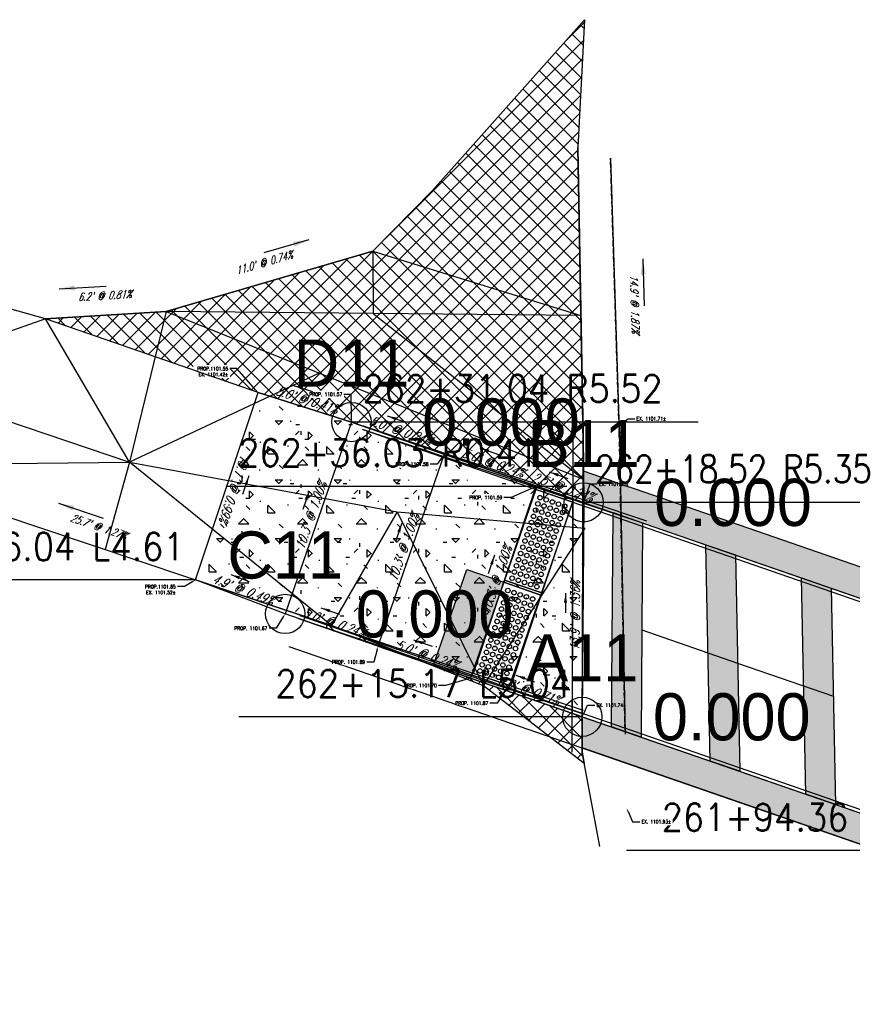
# Model space of a CAD drawing. Extents: x 167754 to 212748, y 396132 to 454338.
# Tile 71 of 150: x 199757 to 199800, y 401852 to 401902. Entities that reach past the tile are written whole.
import ezdxf
from ezdxf import colors
from ezdxf.entities.mleader import LeaderData, LeaderLine
from ezdxf.enums import TextEntityAlignment as Align
from ezdxf.math import Vec2, Vec3

# ---------------------------------------------------------------- set-up
doc = ezdxf.new("R2010")
doc.units = 0
doc.header["$MEASUREMENT"] = 0
doc.linetypes.add('PV_X_Shoulder', pattern=[0.4, 0.3, -0.1])
doc.layers.get('0').update_dxf_attribs({"linetype": 'CONTINUOUS'})
for name, color, linetype, plot in [('0_3DP_MAT', 181, 'CONTINUOUS', False), ('0_EX. 3DP', 31, 'CONTINUOUS', False), ('0_QUANTITIES_PAVEMENT REMOVED', 130, 'CONTINUOUS', False), ('SC_SCRATCH-5', 5, 'CONTINUOUS', False)]:
    doc.layers.add(name, color=color, linetype=linetype, plot=plot)
for name, color, linetype in [('0_PNTS', 1, 'CONTINUOUS'), ('PM_P_CROSSWALK', 7, 'CONTINUOUS'), ('PM_P_STOP_LINE', 7, 'CONTINUOUS'), ('PNTDESC', 3, 'CONTINUOUS'), ('PNTELEV', 5, 'CONTINUOUS'), ('PNTNO', 7, 'CONTINUOUS'), ('PV_P_CURB', 3, 'CONTINUOUS'), ('PV_P_CURB_RAMP', 3, 'CONTINUOUS'), ('PV_P_CURB_RAMP_DOMES', 7, 'CONTINUOUS'), ('PV_P_CURB_RAMP_HATCH', 3, 'CONTINUOUS'), ('PV_P_SAW_CUT_LINE', 110, 'CONTINUOUS'), ('PV_X_SHOULDER', 33, 'PV_X_Shoulder'), ('SC_SCRATCH-6', 6, 'CONTINUOUS')]:
    doc.layers.add(name, color=color, linetype=linetype)
doc.styles.add('PTXT', font='TXT')
doc.styles.add('romans', font='romans.shx', dxfattribs={"width": 0.75, "oblique": 22.5})
doc.styles.get("Standard").update_dxf_attribs({"font": 'romans.shx', "width": 0.9})
doc.dimstyles.new('4P', dxfattribs={"dimscale": 4, "dimtxt": 0.14, "dimasz": 0.14, "dimexe": 0.05, "dimexo": 0.05, "dimgap": 0.05, "dimtad": 1, "dimzin": 0, "dimdsep": 46, "dimtxsty": 'romans', "dimcen": 0, "dimdle": 0.1, "dimclrd": 1, "dimclre": 1, "dimclrt": 7, "dimaunit": 1, "dimadec": 4, "dimazin": 0, "dimtfac": 1, "dimtmove": 0, "dimatfit": 2, "dimfxl": 1, "dimtvp": 1, "dimtolj": 1, "dimtzin": 0, "dimarcsym": 0})

# ---------------------------------------------------------------- blocks, each defined once
blk = doc.blocks.new('DOMES_5FT')
for p, q in [((-0.07, 2.499), (-2.069, 2.443)), ((-2.069, 2.443), (-1.929, -2.555)), ((0.07, -2.499), (-0.07, 2.499)), ((-1.929, -2.555), (0.07, -2.499))]:
    blk.add_line(p, q)
for centre in [(-1.725, 2.12), (-1.392, 2.13), (-1.059, 2.139), (-0.727, 2.148), (-0.394, 2.158), (-1.716, 1.788), (-1.706, 1.453), (-1.383, 1.797), (-1.374, 1.462), (-1.05, 1.806), (-1.041, 1.471), (-0.717, 1.816), (-0.708, 1.481), (-0.384, 1.825), (-0.375, 1.49), (-1.697, 1.12), (-1.364, 1.129), (-1.031, 1.138), (-0.698, 1.148), (-0.366, 1.157), (-1.688, 0.787), (-1.678, 0.454), (-1.355, 0.796), (-1.346, 0.463), (-1.022, 0.806), (-1.013, 0.473), (-0.689, 0.815), (-0.68, 0.482), (-0.356, 0.824), (-0.347, 0.491), (-1.669, 0.121), (-1.336, 0.131), (-1.003, 0.14), (-0.67, 0.149), (-0.338, 0.159), (-1.66, -0.212), (-1.65, -0.547), (-1.327, -0.202), (-1.317, -0.537), (-0.994, -0.193), (-0.985, -0.528), (-0.661, -0.184), (-0.652, -0.518), (-0.328, -0.174), (-0.319, -0.509), (-1.641, -0.881), (-1.308, -0.872), (-0.975, -0.863), (-0.642, -0.853), (-0.309, -0.844), (-1.632, -1.214), (-1.622, -1.547), (-1.299, -1.205), (-1.289, -1.538), (-0.966, -1.196), (-0.956, -1.528), (-0.633, -1.186), (-0.624, -1.519), (-0.3, -1.177), (-0.291, -1.51), (-1.613, -1.88), (-1.28, -1.871), (-0.947, -1.861), (-0.614, -1.852), (-0.281, -1.843), (-1.604, -2.213), (-1.271, -2.204), (-0.938, -2.194), (-0.605, -2.185), (-0.272, -2.175)]:
    blk.add_circle(centre, 0.115)
blk = doc.blocks.new('SPT4')
at = {"color": 0, "linetype": 'Continuous'}
blk.add_circle((0, 0), 0.5, dxfattribs=at)
blk = doc.blocks.new('SRVPNO1')
at = {"layer": 'PNTDESC', "style": 'PTXT'}
blk.add_attdef('DESC2', text='', height=1, dxfattribs=at).set_placement((0, -1.75), align=Align.CENTER)
at = {"layer": 'PNTELEV', "style": 'PTXT'}
blk.add_attdef('ELEV2', (1.5, -0.5), '', height=1, dxfattribs=at)
at = {"layer": 'PNTNO', "style": 'PTXT'}
blk.add_attdef('PT#', text='', height=1, dxfattribs=at).set_placement((0, 0.75), align=Align.CENTER)

msp = doc.modelspace()

# ---------------------------------------------------------------- hatches: boundary and pattern name
at = {"layer": 'PM_P_CROSSWALK', "transparency": 33554495}
h = msp.add_hatch(color=256, dxfattribs=at)
h.dxf.hatch_style = 1
h.paths.add_polyline_path([(199792.523, 401864.366), (199792.309, 401875.381), (199793.819, 401874.859), (199794.034, 401863.843)])
h = msp.add_hatch(color=256, dxfattribs=at)
h.dxf.hatch_style = 1
h.paths.add_polyline_path([(199797.406, 401862.677), (199797.192, 401873.692), (199798.702, 401873.17), (199798.917, 401862.154)])
at = {"layer": 'PV_P_CURB_RAMP_HATCH', "transparency": 33554495}
h = msp.add_hatch(dxfattribs=at)
h.set_pattern_fill('CONCRE', color=256, scale=3, pattern_type=2)
h.set_pattern_definition([(0, (0, 0), (3, 3), [0.375, -2.625]), (90, (0, 0), (-3, 3), [0.375, -2.625]), (135, (0.375, 0), (-2.999999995, 2e-16), [0.5303301, -3.7123107]), (0, (0.375, 1.6875), (3, 3), [0.375, -2.625]), (45, (0.5625, 1.5), (0, 2.999999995), [0.2651649, -3.9774756]), (135, (0.5625, 1.5), (-2.999999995, 2e-16), [0.2651649, -3.9774756]), (0, (1.5, 2.4375), (3, 3), [0.5303301, -2.4696699]), (45, (1.5, 2.4375), (0, 2.999999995), [0.375, -3.8676408]), (135, (2.0303, 2.4375), (-2.999999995, 2e-16), [0.375, -3.8676408]), (90, (2.0625, 0.75), (-3, 3), [0.375, -2.625]), (45, (2.0625, 0.75), (0, 2.999999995), [0.2651649, -3.9774756]), (135, (2.25, 0.9375), (-2.999999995, 2e-16), [0.2651649, -3.9774756]), (0, (0.375, 0.75), (3, 3), [0.1875, -2.5125]), (0, (2.625, 1.5), (3, 3), [0.1875, -2.5125]), (90, (1.6875, 1.875), (-3, 3), [0.1875, -2.5125]), (135, (2.0625, 0.1875), (-2.999999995, 2e-16), [0.2651649, -3.9774756]), (135, (0.75, 2.25), (-2.999999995, 2e-16), [0.2651649, -3.9774756]), (45, (1.4062, 0.9844), (0, 2.999999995), [0.2651649, -3.9774756]), (90, (1.0312, 0.375), (-3, 3), [0.046875, -2.953125]), (90, (1.172, 1.6406), (-3, 3), [0.046875, -2.953125]), (90, (2.578, 2.1562), (-3, 3), [0.046875, -2.953125]), (90, (2.625, 0.5625), (-3, 3), [0.046875, -2.953125])])
h.paths.add_polyline_path([(199786.015, 401866.618), (199775.602, 401870.22), (199770.877, 401871.855), (199766.317, 401873.588), (199769.509, 401883.122), (199774.258, 401881.626), (199778.983, 401879.992), (199786.085, 401877.535)])
at = {"layer": 'PV_P_SAW_CUT_LINE', "transparency": 33554495}
h = msp.add_hatch(dxfattribs=at)
h.set_pattern_fill('ANSI37', color=256, scale=5)
h.paths.add_polyline_path([(199758.663, 401886.889), (199764.823, 401887.25), (199775.347, 401890.32), (199778.388, 401893.409), (199786.13, 401902.113), (199785.792, 401895.623), (199786.053, 401880.947), (199786.085, 401877.535), (199783.708, 401878.357), (199778.983, 401879.992), (199774.258, 401881.626), (199769.509, 401883.122)])

# ---------------------------------------------------------------- linework, layer by layer
at = {"layer": '0_3DP_MAT', "color": 211}
for points in [[(199789.044, 401871.04), (199793.927, 401869.351)], [(199793.927, 401869.351), (199798.81, 401867.662)]]:
    msp.add_lwpolyline(points, dxfattribs=at)
at = {"layer": '0_EX. 3DP'}
for points in [[(199775.347, 401890.32, 1101.254), (199764.823, 401887.25, 1101.335), (199758.663, 401886.889, 1101.285), (199751.571, 401888.863, 1101.136), (199729.532, 401896.287, 1100.878)], [(199786.093, 401878.702, 1101.58), (199785.792, 401895.623, 1101.297)], [(199775.347, 401890.32, 1101.254), (199785.944, 401887.053, 1101.44), (199764.823, 401887.25, 1101.335)], [(199775.347, 401890.32, 1101.254), (199775.359, 401887.152, 1101.388), (199786.093, 401878.702, 1101.58)], [(199764.823, 401887.25, 1101.335), (199762.951, 401879.575, 1101.461), (199761.707, 401875.136, 1101.46)], [(199748.89, 401879.438, 1101.288), (199762.951, 401879.575, 1101.461), (199758.663, 401886.889, 1101.285), (199750.188, 401883.9, 1101.245)], [(199786.903, 401860.017, 1101.915), (199786.003, 401864.815, 1101.769), (199786.093, 401878.702, 1101.58)], [(199776.579, 401877.053, 1101.57), (199780.977, 401868.191, 1101.677), (199786.171, 401876.218, 1101.67)], [(199785.964, 401864.357, 1101.709), (199780.977, 401868.191, 1101.677), (199773.231, 401871.268, 1101.614)]]:
    msp.add_polyline3d(points, dxfattribs=at)
at = {"layer": 'PM_P_CROSSWALK'}
for points in [[(199792.523, 401864.366), (199792.309, 401875.381), (199793.819, 401874.859), (199794.034, 401863.843), (199792.523, 401864.366)], [(199797.406, 401862.677), (199797.192, 401873.692), (199798.702, 401873.17), (199798.917, 401862.154), (199797.406, 401862.677)]]:
    msp.add_lwpolyline(points, dxfattribs=at)
at = {"layer": 'PV_P_CURB'}
msp.add_lwpolyline([(199785.509, 401866.793), (199785.543, 401877.722)], dxfattribs=at)
at = {"layer": 'PV_P_CURB_RAMP'}
msp.add_lwpolyline([(199786.015, 401866.618), (199775.602, 401870.22), (199770.877, 401871.855), (199766.317, 401873.588), (199769.509, 401883.122), (199774.258, 401881.626), (199778.983, 401879.992), (199786.085, 401877.535), (199786.015, 401866.618)], dxfattribs=at)
at = {"layer": 'PV_P_SAW_CUT_LINE'}
msp.add_lwpolyline([(199758.663, 401886.889), (199764.823, 401887.25), (199775.347, 401890.32), (199778.388, 401893.409), (199786.13, 401902.113), (199785.792, 401895.623), (199786.053, 401880.947), (199786.085, 401877.535), (199783.708, 401878.357), (199778.983, 401879.992), (199774.258, 401881.626), (199769.509, 401883.122), (199758.663, 401886.889)], dxfattribs=at)
at = {"layer": 'SC_SCRATCH-5'}
msp.add_lwpolyline([(199786.015, 401866.708), (199786.086, 401877.605)], dxfattribs=at)
at = {"layer": 'SC_SCRATCH-6'}
msp.add_lwpolyline([(199785.503, 401864.817), (199785.553, 401880.948)], dxfattribs=at)

# ---------------------------------------------------------------- texts
at = {"layer": '0_3DP_MAT', "style": 'romans', "oblique": 22.5, "width": 0.75}
for s, height, rotation, p in [("14.9' @ 1.87%", 0.4, 271.8347, (199788.492, 401887.635)), ("13.9' @ 1.36%", 0.48, 89.6287, (199785.888, 401871.76))]:
    msp.add_text(s, height=height, rotation=rotation, dxfattribs=at).set_placement(p, align=Align.CENTER)
at = {"layer": '0_3DP_MAT', "color": 211, "style": 'romans', "oblique": 22.5, "width": 0.75}
for s, rotation, p in [("5.0' @ 0.24%", 340.9166, (199776.672, 401880.96)), ("5.0' @ 0.24%", 340.9166, (199776.672, 401880.96)), ("5.0' @ 0.24%", 340.9166, (199781.398, 401879.326)), ("5.0' @ 0.24%", 340.9166, (199781.398, 401879.326)), ("10.1' @ 0.99%", 251.4926, (199768.065, 401878.304)), ("10.3' @ 1.00%", 70.9166, (199772.416, 401876.793)), ("10.3' @ 1.00%", 70.9166, (199777.141, 401875.158)), ("10.3' @ 1.00%", 70.9166, (199781.866, 401873.523)), ("4.9' @ 0.49%", 339.1856, (199768.654, 401872.871)), ("5.0' @ 0.24%", 340.9166, (199773.292, 401871.189)), ("5.0' @ 0.24%", 340.9166, (199778.017, 401869.554))]:
    msp.add_text(s, height=0.48, rotation=rotation, dxfattribs=at).set_placement(p, align=Align.CENTER)
at = {"layer": '0_EX. 3DP', "style": 'romans', "oblique": 22.5, "width": 0.75}
for s, rotation, p in [("11.0' @ 0.74%", 16.2627, (199769.861, 401889.553)), ("6.2' @ 0.81%", 3.3539, (199761.696, 401887.868)), ("25.7' @ 1.27%", 341.4458, (199761.315, 401876.111))]:
    msp.add_text(s, height=0.4, rotation=rotation, dxfattribs=at).set_placement(p, align=Align.CENTER)
at = {"layer": 'SC_SCRATCH-6', "width": 0.9}
msp.add_text('262+31.04 R5.52', height=1.4, dxfattribs=at).set_placement((199774.827, 401883.331), align=Align.MIDDLE_LEFT)
for s, p in [('262+36.04 L4.61', (199765.748, 401875.284)), ('261+94.36 L5.38', (199805.131, 401861.503))]:
    msp.add_text(s, height=1.4, dxfattribs=at).set_placement(p, align=Align.MIDDLE_RIGHT)

# ---------------------------------------------------------------- leaders
at = {"layer": '0_3DP_MAT'}
for points, override in [([(199789.094, 401889.937), (199789.171, 401887.538)], {"dimscale": 20, "dimtxt": 0.12, "dimasz": 0.04, "dimdec": 2}), ([(199785.164, 401872.907), (199785.158, 401871.907)], {"dimscale": 20, "dimtxt": 0.12, "dimasz": 0.024, "dimdec": 2})]:
    msp.add_leader(points, dimstyle='4P', override=override, dxfattribs=at)
at = {"layer": '0_3DP_MAT', "color": 211}
for points in [[(199776.078, 401881.94), (199777.023, 401881.613)], [(199776.078, 401881.94), (199777.023, 401881.613)], [(199780.803, 401880.305), (199781.748, 401879.978)], [(199780.803, 401880.305), (199781.748, 401879.978)], [(199784.337, 401879.083), (199785.282, 401878.756)], [(199784.337, 401879.083), (199785.282, 401878.756)], [(199769.031, 401878.886), (199768.713, 401877.937)], [(199772.098, 401878.112), (199771.771, 401877.166)], [(199776.823, 401876.477), (199776.497, 401875.532)], [(199776.823, 401876.477), (199776.497, 401875.532)], [(199781.549, 401874.842), (199781.222, 401873.897)], [(199768.103, 401873.863), (199769.038, 401873.508)], [(199772.697, 401872.168), (199773.642, 401871.841)], [(199777.422, 401870.534), (199778.367, 401870.207)], [(199782.633, 401868.731), (199783.578, 401868.404)]]:
    msp.add_leader(points, dimstyle='4P', override={"dimscale": 20, "dimtxt": 0.12, "dimasz": 0.024, "dimdec": 2}, dxfattribs=at)
at = {"layer": '0_3DP_MAT'}
ml = msp.add_multileader_mtext('Standard', dxfattribs=at)
ml.set_content('EX. 1101.71±', color=256)
ml.set_leader_properties()
ml.build(insert=Vec2(0, 0))
ml.multileader.update_dxf_attribs({"dogleg_length": 0.36, "arrow_head_size": 0.18})
ctx = ml.context
ctx.base_point, ctx.char_height, ctx.arrow_head_size, ctx.landing_gap_size, ctx.plane_origin = Vec3(199788.685, 401881.794), 0.18, 0.18, 0.09, Vec3(199771.347, 401891.081)
notes = []
notes.append((ctx, [(0, (1, 1, 0), (199788.325, 401881.794), (1, 0), 0.36, [(0, [(199787.902, 401880.979)], 0, [])])]))
ctx.mtext.insert, ctx.mtext.flow_direction = Vec3(199788.775, 401881.884), 5
ctx.mtext.has_bg_fill, ctx.mtext.bg_color, ctx.mtext.bg_scale_factor, ctx.mtext.bg_transparency, ctx.mtext.use_window_bg_color = 1, -1027028792, 1.5, 0, 1
ml = msp.add_multileader_mtext('Standard', dxfattribs=at)
ml.set_content('EX. 1101.93±', color=256)
ml.set_leader_properties()
ml.build(insert=Vec2(0, 0))
ml.multileader.update_dxf_attribs({"dogleg_length": 0.36, "arrow_head_size": 0.18})
ctx = ml.context
ctx.base_point, ctx.char_height, ctx.arrow_head_size, ctx.landing_gap_size, ctx.plane_origin = Vec3(199788.941, 401861.276), 0.18, 0.18, 0.09, Vec3(199771.714, 401872.226)
notes.append((ctx, [(0, (1, 1, 0), (199788.581, 401861.276), (1, 0), 0.36, [(0, [(199788.271, 401861.961)], 0, [])])]))
ctx.mtext.insert, ctx.mtext.flow_direction = Vec3(199789.031, 401861.366), 5
ctx.mtext.has_bg_fill, ctx.mtext.bg_color, ctx.mtext.bg_scale_factor, ctx.mtext.bg_transparency, ctx.mtext.use_window_bg_color = 1, -1027028792, 1.5, 0, 1
at = {"layer": '0_EX. 3DP'}
for points in [[(199772.089, 401890.907), (199769.785, 401890.235)], [(199759.362, 401888.409), (199761.758, 401888.549)], [(199759.334, 401877.49), (199761.609, 401876.726)]]:
    msp.add_leader(points, dimstyle='4P', override={"dimscale": 20, "dimtxt": 0.12, "dimasz": 0.04, "dimdec": 2}, dxfattribs=at)
at = {"layer": 'SC_SCRATCH-6', "has_arrowhead": 0}
msp.add_leader([(199805.7, 401859.808), (199805.691, 401859.803), (199788.271, 401859.803)], dimstyle='4P', override={"dimscale": 20, "dimasz": 0.1}, dxfattribs=at)
for ctx, leaders in notes:
    for number, flags, end, landing, length, lines in leaders:
        leader = LeaderData()
        leader.index, (leader.has_last_leader_line, leader.has_dogleg_vector, leader.attachment_direction) = number, flags
        leader.last_leader_point, leader.dogleg_vector, leader.dogleg_length = Vec3(end), Vec3(landing), length
        for number, points, colour, breaks in lines:
            line = LeaderLine()
            line.index, line.vertices, line.color, line.breaks = number, Vec3.list(points), colors.encode_raw_color(colour), breaks
            leader.lines.append(line)
        ctx.leaders.append(leader)

# ---------------------------------------------------------------- next in the draw order: leaders
at = {"layer": '0_3DP_MAT'}
ml = msp.add_multileader_mtext('Standard', dxfattribs=at)
ml.set_content('PROP.1101.55\\PEX. 1101.42±', color=256)
ml.set_leader_properties()
ml.build(insert=Vec2(0, 0))
ml.multileader.update_dxf_attribs({"dogleg_length": 0.36, "arrow_head_size": 0.18})
ctx = ml.context
ctx.base_point, ctx.char_height, ctx.arrow_head_size, ctx.landing_gap_size, ctx.plane_origin = Vec3(199766.201, 401884.346, 1084.383), 0.18, 0.18, 0.09, Vec3(199762.583, 401886.635, 1084.383)
ctx.text_align_type = 2
notes = []
notes.append((ctx, [(1, (1, 1, 0), (199768.422, 401884.346, 1084.383), (-1, 0), 0.36, [(0, [(199769.509, 401883.122, 1084.383)], 0, [])])]))
ctx.mtext.insert, ctx.mtext.width, ctx.mtext.alignment, ctx.mtext.flow_direction = Vec3(199767.972, 401884.436, 1084.383), 1.68171, 3, 5
ctx.mtext.has_bg_fill, ctx.mtext.bg_color, ctx.mtext.bg_scale_factor, ctx.mtext.bg_transparency, ctx.mtext.use_window_bg_color = 1, -1027028792, 1.5, 0, 1
ml = msp.add_multileader_mtext('Standard', dxfattribs=at)
ml.set_content('PROP.1101.65\\PEX. 1101.52±', color=256)
ml.set_leader_properties()
ml.build(insert=Vec2(0, 0))
ml.multileader.update_dxf_attribs({"dogleg_length": 0.36, "arrow_head_size": 0.18})
ctx = ml.context
ctx.base_point, ctx.char_height, ctx.arrow_head_size, ctx.landing_gap_size, ctx.plane_origin = Vec3(199763.53, 401873.246), 0.18, 0.18, 0.09, Vec3(199760.983, 401882.163)
ctx.text_align_type = 2
notes.append((ctx, [(1, (1, 1, 0), (199765.751, 401873.246), (-1, 0), 0.36, [(0, [(199766.317, 401873.588)], 0, [])])]))
ctx.mtext.insert, ctx.mtext.width, ctx.mtext.alignment, ctx.mtext.flow_direction = Vec3(199765.301, 401873.336), 1.68171, 3, 5
ctx.mtext.has_bg_fill, ctx.mtext.bg_color, ctx.mtext.bg_scale_factor, ctx.mtext.bg_transparency, ctx.mtext.use_window_bg_color = 1, -1027028792, 1.5, 0, 1
ml = msp.add_multileader_mtext('Standard', dxfattribs=at)
ml.set_content('PROP. 1101.69', color=256)
ml.set_leader_properties()
ml.build(insert=Vec2(0, 0))
ml.multileader.update_dxf_attribs({"dogleg_length": 0.36, "arrow_head_size": 0.18})
ctx = ml.context
ctx.base_point, ctx.char_height, ctx.arrow_head_size, ctx.landing_gap_size, ctx.plane_origin = Vec3(199773.018, 401869.404), 0.18, 0.18, 0.09, Vec3(199759.563, 401879.887)
ctx.text_align_type = 2
notes.append((ctx, [(1, (1, 1, 0), (199775.394, 401869.404), (-1, 0), 0.36, [(0, [(199775.602, 401870.22)], 0, [])])]))
ctx.mtext.insert, ctx.mtext.alignment, ctx.mtext.flow_direction = Vec3(199774.944, 401869.494), 3, 5
ctx.mtext.has_bg_fill, ctx.mtext.bg_color, ctx.mtext.bg_scale_factor, ctx.mtext.bg_transparency, ctx.mtext.use_window_bg_color = 1, -1027028792, 1.5, 0, 1
ml = msp.add_multileader_mtext('Standard', dxfattribs=at)
ml.set_content('PROP. 1101.87', color=256)
ml.set_leader_properties()
ml.build(insert=Vec2(0, 0))
ml.multileader.update_dxf_attribs({"dogleg_length": 0.36, "arrow_head_size": 0.18})
ctx = ml.context
ctx.base_point, ctx.char_height, ctx.arrow_head_size, ctx.landing_gap_size, ctx.plane_origin = Vec3(199779.288, 401867.311, 1102.363), 0.18, 0.18, 0.09, Vec3(199765.84, 401877.794, 1102.363)
ctx.text_align_type = 2
notes.append((ctx, [(1, (1, 1, 0), (199781.672, 401867.311, 1102.363), (-1, 0), 0.36, [(0, [(199782.133, 401868.041, 1102.363)], 0, [])])]))
ctx.mtext.insert, ctx.mtext.alignment, ctx.mtext.flow_direction = Vec3(199781.222, 401867.401, 1102.363), 3, 5
ctx.mtext.has_bg_fill, ctx.mtext.bg_color, ctx.mtext.bg_scale_factor, ctx.mtext.bg_transparency, ctx.mtext.use_window_bg_color = 1, -1027028792, 1.5, 0, 1
ml = msp.add_multileader_mtext('Standard', dxfattribs=at)
ml.set_content('EX. 1101.74±', color=256)
ml.set_leader_properties()
ml.build(insert=Vec2(0, 0))
ml.multileader.update_dxf_attribs({"dogleg_length": 0.36, "arrow_head_size": 0.18})
ctx = ml.context
ctx.base_point, ctx.char_height, ctx.arrow_head_size, ctx.landing_gap_size, ctx.plane_origin = Vec3(199786.649, 401867.206), 0.18, 0.18, 0.09, Vec3(199769.465, 401876.486)
notes.append((ctx, [(0, (1, 1, 0), (199786.289, 401867.206), (1, 0), 0.36, [(0, [(199786.015, 401866.618)], 0, [])])]))
ctx.mtext.insert, ctx.mtext.flow_direction = Vec3(199786.739, 401867.296), 5
ctx.mtext.has_bg_fill, ctx.mtext.bg_color, ctx.mtext.bg_scale_factor, ctx.mtext.bg_transparency, ctx.mtext.use_window_bg_color = 1, -1027028792, 1.5, 0, 1
for ctx, leaders in notes:
    for number, flags, end, landing, length, lines in leaders:
        leader = LeaderData()
        leader.index, (leader.has_last_leader_line, leader.has_dogleg_vector, leader.attachment_direction) = number, flags
        leader.last_leader_point, leader.dogleg_vector, leader.dogleg_length = Vec3(end), Vec3(landing), length
        for number, points, colour, breaks in lines:
            line = LeaderLine()
            line.index, line.vertices, line.color, line.breaks = number, Vec3.list(points), colors.encode_raw_color(colour), breaks
            leader.lines.append(line)
        ctx.leaders.append(leader)

# ---------------------------------------------------------------- next in the draw order: hatches: boundary and pattern name
at = {"layer": 'PM_P_CROSSWALK', "transparency": 33554495}
h = msp.add_hatch(color=256, dxfattribs=at)
h.dxf.hatch_style = 1
h.paths.add_polyline_path([(199787.511, 401866.1), (199787.582, 401877.017), (199789.079, 401876.499), (199789.008, 401865.582)])
h = msp.add_hatch(color=256, dxfattribs=at)
h.dxf.hatch_style = 1
h.paths.add_polyline_path([(199805.7, 401859.808), (199805.725, 401858.212), (199786.004, 401865.029), (199786.015, 401866.618)])

# ---------------------------------------------------------------- next in the draw order: linework, layer by layer
at = {"layer": '0_3DP_MAT', "color": 211}
msp.add_polyline3d([(199766.317, 401873.588, 1101.65), (199769.509, 401883.122, 1101.55)], dxfattribs=at)
at = {"layer": '0_EX. 3DP'}
for points in [[(199703.53, 401900.127, 1100.875), (199750.188, 401883.9, 1101.245), (199762.951, 401879.575, 1101.461), (199776.579, 401877.053, 1101.57), (199786.171, 401876.218, 1101.67)], [(199724.237, 401887.982, 1101.126), (199748.89, 401879.438, 1101.288), (199773.231, 401871.268, 1101.614)], [(199764.823, 401887.25, 1101.335), (199786.093, 401878.702, 1101.58)], [(199776.579, 401877.053, 1101.57), (199773.231, 401871.268, 1101.614), (199762.951, 401879.575, 1101.461)]]:
    msp.add_polyline3d(points, dxfattribs=at)
at = {"layer": '0_PNTS'}
msp.add_point((199786.015, 401866.618), dxfattribs=at)
at = {"layer": 'PM_P_CROSSWALK'}
msp.add_lwpolyline([(199787.511, 401866.1), (199787.582, 401877.017), (199789.079, 401876.499), (199789.008, 401865.582), (199787.511, 401866.1)], dxfattribs=at)
msp.add_lwpolyline([(199805.7, 401859.808), (199805.725, 401858.212), (199786.004, 401865.029), (199786.015, 401866.618)], close=True, dxfattribs=at)

# ---------------------------------------------------------------- next in the draw order: block references
at = {"layer": '0_PNTS', "xscale": 2.4, "yscale": 2.4, "zscale": 2.4}
msp.add_blockref('SRVPNO1', (199786.015, 401866.618), dxfattribs=at).add_auto_attribs({'PT#': 'A11', 'ELEV2': '0.000'})
at = {"layer": '0_PNTS', "xscale": 2, "yscale": 2, "zscale": 2}
msp.add_blockref('SPT4', (199786.015, 401866.618), dxfattribs=at)

# ---------------------------------------------------------------- next in the draw order: texts
at = {"layer": '0_3DP_MAT', "color": 211, "style": 'romans', "oblique": 22.5, "width": 0.75}
msp.add_text("6.0' @ 0.71%", height=0.48, rotation=340.9166, dxfattribs=at).set_placement((199783.223, 401867.753), align=Align.CENTER)

# ---------------------------------------------------------------- next in the draw order: leaders
at = {"layer": '0_3DP_MAT'}
ml = msp.add_multileader_mtext('Standard', dxfattribs=at)
ml.set_content('PROP. 1101.70', color=256)
ml.set_leader_properties()
ml.build(insert=Vec2(0, 0))
ml.multileader.update_dxf_attribs({"dogleg_length": 0.36, "arrow_head_size": 0.18})
ctx = ml.context
ctx.base_point, ctx.char_height, ctx.arrow_head_size, ctx.landing_gap_size, ctx.plane_origin = Vec3(199776.671, 401868.209, 1102.363), 0.18, 0.18, 0.09, Vec3(199763.223, 401878.692, 1102.363)
ctx.text_align_type = 2
notes = []
notes.append((ctx, [(1, (1, 1, 0), (199779.055, 401868.209, 1102.363), (-1, 0), 0.36, [(0, [(199780.327, 401868.585, 1102.363)], 0, [])])]))
ctx.mtext.insert, ctx.mtext.alignment, ctx.mtext.flow_direction = Vec3(199778.605, 401868.299, 1102.363), 3, 5
ctx.mtext.has_bg_fill, ctx.mtext.bg_color, ctx.mtext.bg_scale_factor, ctx.mtext.bg_transparency, ctx.mtext.use_window_bg_color = 1, -1027028792, 1.5, 0, 1
at = {"layer": 'SC_SCRATCH-6', "has_arrowhead": 0}
for points in [[(199766.317, 401873.588), (199766.308, 401873.584), (199749.248, 401873.584)], [(199786.015, 401866.618), (199786.006, 401866.613), (199768.526, 401866.613)]]:
    msp.add_leader(points, dimstyle='4P', override={"dimscale": 20, "dimasz": 0.1}, dxfattribs=at)
for ctx, leaders in notes:
    for number, flags, end, landing, length, lines in leaders:
        leader = LeaderData()
        leader.index, (leader.has_last_leader_line, leader.has_dogleg_vector, leader.attachment_direction) = number, flags
        leader.last_leader_point, leader.dogleg_vector, leader.dogleg_length = Vec3(end), Vec3(landing), length
        for number, points, colour, breaks in lines:
            line = LeaderLine()
            line.index, line.vertices, line.color, line.breaks = number, Vec3.list(points), colors.encode_raw_color(colour), breaks
            leader.lines.append(line)
        ctx.leaders.append(leader)

# ---------------------------------------------------------------- next in the draw order: hatches: boundary and pattern name
at = {"layer": 'PM_P_STOP_LINE', "transparency": 33554495}
h = msp.add_hatch(color=256, dxfattribs=at)
h.dxf.hatch_style = 1
h.paths.add_polyline_path([(199780.128, 401874.125), (199782.018, 401873.471), (199780.327, 401868.585), (199778.437, 401869.239)])
at = {"layer": 'PV_P_SAW_CUT_LINE', "transparency": 33554495}
h = msp.add_hatch(dxfattribs=at)
h.set_pattern_fill('ANSI37', color=256, scale=5)
h.paths.add_polyline_path([(199786.11, 401864.245), (199780.977, 401868.191), (199777.671, 401869.504), (199786.015, 401866.618), (199786.003, 401864.815)])

# ---------------------------------------------------------------- next in the draw order: linework, layer by layer
at = {"layer": '0_3DP_MAT', "color": 211}
for points in [[(199771.563, 401871.617), (199824.236, 401853.395)], [(199771.619, 401871.778), (199824.287, 401853.557)], [(199771.073, 401870.2), (199823.745, 401851.977)]]:
    msp.add_lwpolyline(points, dxfattribs=at)
for points in [[(199775.602, 401870.22, 1101.686), (199780.327, 401868.585, 1101.697)], [(199780.327, 401868.585, 1101.697), (199786.015, 401866.618, 1101.74)]]:
    msp.add_polyline3d(points, dxfattribs=at)
at = {"layer": 'PM_P_STOP_LINE'}
msp.add_lwpolyline([(199780.128, 401874.125), (199782.018, 401873.471), (199780.327, 401868.585), (199778.437, 401869.239)], close=True, dxfattribs=at)
at = {"layer": 'PV_P_SAW_CUT_LINE'}
msp.add_lwpolyline([(199786.11, 401864.245), (199780.977, 401868.191), (199777.671, 401869.504), (199786.015, 401866.618), (199786.003, 401864.815), (199786.11, 401864.245)], dxfattribs=at)
at = {"layer": 'SC_SCRATCH-6'}
msp.add_lwpolyline([(199782.059, 401873.566), (199783.956, 401872.932), (199782.369, 401868.19), (199780.472, 401868.825)], close=True, dxfattribs=at)
for points in [[(199771.566, 401871.627), (199786.009, 401866.792)], [(199771.62, 401871.788), (199786.063, 401866.953)]]:
    msp.add_lwpolyline(points, dxfattribs=at)

# ---------------------------------------------------------------- next in the draw order: block references
at = {"layer": 'PV_P_CURB_RAMP_DOMES', "rotation": 339.3079636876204}
msp.add_blockref('DOMES_5FT', (199783.09, 401870.455), dxfattribs=at)

# ---------------------------------------------------------------- next in the draw order: texts
at = {"layer": 'SC_SCRATCH-6', "width": 0.9}
msp.add_text('262+15.17 L5.04', height=1.4, dxfattribs=at).set_placement((199785.446, 401868.313), align=Align.MIDDLE_RIGHT)

# ---------------------------------------------------------------- next in the draw order: leaders
at = {"layer": '0_3DP_MAT'}
ml = msp.add_multileader_mtext('Standard', dxfattribs=at)
ml.set_content('PROP. 1101.57', color=256)
ml.set_leader_properties()
ml.build(insert=Vec2(0, 0))
ml.multileader.update_dxf_attribs({"dogleg_length": 0.36, "arrow_head_size": 0.18})
ctx = ml.context
ctx.base_point, ctx.char_height, ctx.arrow_head_size, ctx.landing_gap_size, ctx.plane_origin = Vec3(199771.852, 401883.036, 1102.121), 0.18, 0.18, 0.09, Vec3(199761.181, 401890.314, 1102.121)
ctx.text_align_type = 2
notes = []
notes.append((ctx, [(1, (1, 1, 0), (199774.236, 401883.036, 1102.121), (-1, 0), 0.36, [(0, [(199774.258, 401881.626, 1102.121)], 0, [])])]))
ctx.mtext.insert, ctx.mtext.alignment, ctx.mtext.flow_direction = Vec3(199773.786, 401883.126, 1102.121), 3, 5
ctx.mtext.has_bg_fill, ctx.mtext.bg_color, ctx.mtext.bg_scale_factor, ctx.mtext.bg_transparency, ctx.mtext.use_window_bg_color = 1, -1027028792, 1.5, 0, 1
ml = msp.add_multileader_mtext('Standard', dxfattribs=at)
ml.set_content('PROP. 1101.58', color=256)
ml.set_leader_properties()
ml.build(insert=Vec2(0, 0))
ml.multileader.update_dxf_attribs({"dogleg_length": 0.36, "arrow_head_size": 0.18})
ctx = ml.context
ctx.base_point, ctx.char_height, ctx.arrow_head_size, ctx.landing_gap_size, ctx.plane_origin = Vec3(199776.247, 401879.482), 0.18, 0.18, 0.09, Vec3(199762.812, 401889.703)
ctx.text_align_type = 2
notes.append((ctx, [(1, (1, 1, 0), (199778.631, 401879.482), (-1, 0), 0.36, [(0, [(199778.983, 401879.992)], 0, [])])]))
ctx.mtext.insert, ctx.mtext.alignment, ctx.mtext.flow_direction = Vec3(199778.181, 401879.572), 3, 5
ctx.mtext.has_bg_fill, ctx.mtext.bg_color, ctx.mtext.bg_scale_factor, ctx.mtext.bg_transparency, ctx.mtext.use_window_bg_color = 1, -1027028792, 1.5, 0, 1
ml = msp.add_multileader_mtext('Standard', dxfattribs=at)
ml.set_content('EX. 1101.60±', color=256)
ml.set_leader_properties()
ml.build(insert=Vec2(0, 0))
ml.multileader.update_dxf_attribs({"dogleg_length": 0.36, "arrow_head_size": 0.18})
ctx = ml.context
ctx.base_point, ctx.char_height, ctx.arrow_head_size, ctx.landing_gap_size, ctx.plane_origin = Vec3(199786.78, 401878.472), 0.18, 0.18, 0.09, Vec3(199771.689, 401886.588)
notes.append((ctx, [(0, (1, 1, 0), (199786.42, 401878.472), (1, 0), 0.36, [(0, [(199786.085, 401877.535)], 0, [])])]))
ctx.mtext.insert, ctx.mtext.flow_direction = Vec3(199786.87, 401878.562), 5
ctx.mtext.has_bg_fill, ctx.mtext.bg_color, ctx.mtext.bg_scale_factor, ctx.mtext.bg_transparency, ctx.mtext.use_window_bg_color = 1, -1027028792, 1.5, 0, 1
ml = msp.add_multileader_mtext('Standard', dxfattribs=at)
ml.set_content('PROP. 1101.59', color=256)
ml.set_leader_properties()
ml.build(insert=Vec2(0, 0))
ml.multileader.update_dxf_attribs({"dogleg_length": 0.36, "arrow_head_size": 0.18})
ctx = ml.context
ctx.base_point, ctx.char_height, ctx.arrow_head_size, ctx.landing_gap_size, ctx.plane_origin = Vec3(199780.011, 401877.782, 1102.161), 0.18, 0.18, 0.09, Vec3(199765.911, 401888.691, 1102.161)
ctx.text_align_type = 2
notes.append((ctx, [(1, (1, 1, 0), (199782.387, 401877.782, 1102.161), (-1, 0), 0.36, [(0, [(199783.708, 401878.357, 1102.161)], 0, [])])]))
ctx.mtext.insert, ctx.mtext.alignment, ctx.mtext.flow_direction = Vec3(199781.937, 401877.872, 1102.161), 3, 5
ctx.mtext.has_bg_fill, ctx.mtext.bg_color, ctx.mtext.bg_scale_factor, ctx.mtext.bg_transparency, ctx.mtext.use_window_bg_color = 1, -1027028792, 1.5, 0, 1
ml = msp.add_multileader_mtext('Standard', dxfattribs=at)
ml.set_content('PROP. 1101.67', color=256)
ml.set_leader_properties()
ml.build(insert=Vec2(0, 0))
ml.multileader.update_dxf_attribs({"dogleg_length": 0.36, "arrow_head_size": 0.18})
ctx = ml.context
ctx.base_point, ctx.char_height, ctx.arrow_head_size, ctx.landing_gap_size, ctx.plane_origin = Vec3(199768.032, 401871.125), 0.18, 0.18, 0.09, Vec3(199754.584, 401881.608)
ctx.text_align_type = 2
notes.append((ctx, [(1, (1, 1, 0), (199770.416, 401871.125), (-1, 0), 0.36, [(0, [(199770.877, 401871.855)], 0, [])])]))
ctx.mtext.insert, ctx.mtext.alignment, ctx.mtext.flow_direction = Vec3(199769.966, 401871.215), 3, 5
ctx.mtext.has_bg_fill, ctx.mtext.bg_color, ctx.mtext.bg_scale_factor, ctx.mtext.bg_transparency, ctx.mtext.use_window_bg_color = 1, -1027028792, 1.5, 0, 1
for ctx, leaders in notes:
    for number, flags, end, landing, length, lines in leaders:
        leader = LeaderData()
        leader.index, (leader.has_last_leader_line, leader.has_dogleg_vector, leader.attachment_direction) = number, flags
        leader.last_leader_point, leader.dogleg_vector, leader.dogleg_length = Vec3(end), Vec3(landing), length
        for number, points, colour, breaks in lines:
            line = LeaderLine()
            line.index, line.vertices, line.color, line.breaks = number, Vec3.list(points), colors.encode_raw_color(colour), breaks
            leader.lines.append(line)
        ctx.leaders.append(leader)

# ---------------------------------------------------------------- next in the draw order: hatches: boundary and pattern name
at = {"layer": 'PM_P_CROSSWALK', "transparency": 33554495}
h = msp.add_hatch(color=256, dxfattribs=at)
h.dxf.hatch_style = 1
h.paths.add_polyline_path([(199786.085, 401877.535), (199805.527, 401870.809), (199805.502, 401872.405), (199786.086, 401879.122)])

# ---------------------------------------------------------------- next in the draw order: linework, layer by layer
at = {"layer": '0_3DP_MAT', "color": 211}
for points in [[(199774.258, 401881.626), (199770.877, 401871.855)], [(199774.258, 401881.626), (199820.865, 401865.502)], [(199774.888, 401881.228), (199820.81, 401865.342)], [(199778.983, 401879.992), (199775.602, 401870.22)], [(199782.018, 401873.471), (199783.708, 401878.357)], [(199786.014, 401866.537), (199786.085, 401877.535)]]:
    msp.add_lwpolyline(points, dxfattribs=at)
for points in [[(199786.085, 401877.535, 1101.6), (199783.708, 401878.357, 1101.594), (199778.983, 401879.992, 1101.582), (199774.258, 401881.626, 1101.57), (199769.509, 401883.122, 1101.55)], [(199774.258, 401881.626, 1101.57), (199770.877, 401871.855, 1101.674)], [(199778.983, 401879.992, 1101.582), (199775.602, 401870.22, 1101.686)], [(199783.708, 401878.357, 1101.594), (199780.327, 401868.585, 1101.697)], [(199770.877, 401871.855, 1101.674), (199766.317, 401873.588, 1101.65)], [(199775.602, 401870.22, 1101.686), (199770.877, 401871.855, 1101.674)]]:
    msp.add_polyline3d(points, dxfattribs=at)
at = {"layer": '0_EX. 3DP'}
for points in [[(199787.453, 401895.07, 1101.446), (199787.931, 401880.148, 1101.725), (199788.198, 401865.736, 1101.954)], [(199772.605, 401884.122, 1101.42), (199762.951, 401879.575, 1101.461)]]:
    msp.add_polyline3d(points, dxfattribs=at)
at = {"layer": '0_PNTS'}
for p in [(199774.258, 401881.626), (199786.085, 401877.535), (199770.877, 401871.855)]:
    msp.add_point(p, dxfattribs=at)
at = {"layer": '0_QUANTITIES_PAVEMENT REMOVED'}
msp.add_lwpolyline([(199786.003, 401864.815), (199786.11, 401864.245), (199780.977, 401868.191), (199773.231, 401871.268), (199766.317, 401873.588), (199769.509, 401883.122), (199758.663, 401886.889), (199764.823, 401887.25), (199775.347, 401890.32), (199778.388, 401893.409), (199786.13, 401902.113), (199785.792, 401895.623), (199786.053, 401880.947), (199786.094, 401877.539), (199786.015, 401866.618), (199786.003, 401864.815)], dxfattribs=at)
at = {"layer": 'PM_P_CROSSWALK'}
msp.add_lwpolyline([(199786.085, 401877.535), (199805.527, 401870.809), (199805.502, 401872.405), (199786.086, 401879.122)], close=True, dxfattribs=at)
at = {"layer": 'PV_X_SHOULDER'}
msp.add_lwpolyline([(199788.194, 401865.96), (199787.902, 401880.979), (199787.453, 401895.07)], dxfattribs=at)
at = {"layer": 'SC_SCRATCH-6'}
for points in [[(199774.795, 401881.271), (199789.237, 401876.436)], [(199774.848, 401881.432), (199789.291, 401876.597)], [(199786.003, 401864.815), (199786.053, 401880.947)]]:
    msp.add_lwpolyline(points, dxfattribs=at)
msp.add_lwpolyline([(199783.646, 401878.308), (199785.543, 401877.673), (199783.956, 401872.932), (199782.059, 401873.566)], close=True, dxfattribs=at)

# ---------------------------------------------------------------- next in the draw order: block references
at = {"layer": '0_PNTS', "xscale": 2.4, "yscale": 2.4, "zscale": 2.4}
for p, values in [((199774.258, 401881.626), {'PT#': 'D11', 'ELEV2': '0.000'}), ((199786.085, 401877.535), {'PT#': 'B11', 'ELEV2': '0.000'}), ((199770.877, 401871.855), {'PT#': 'C11', 'ELEV2': '0.000'})]:
    msp.add_blockref('SRVPNO1', p, dxfattribs=at).add_auto_attribs(values)
at = {"layer": '0_PNTS', "xscale": 2, "yscale": 2, "zscale": 2}
for p in [(199774.258, 401881.626), (199786.085, 401877.535), (199770.877, 401871.855)]:
    msp.add_blockref('SPT4', p, dxfattribs=at)
at = {"layer": 'PV_P_CURB_RAMP_DOMES', "rotation": 339.3079636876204}
msp.add_blockref('DOMES_5FT', (199784.725, 401875.18), dxfattribs=at)

# ---------------------------------------------------------------- next in the draw order: texts
at = {"layer": '0_3DP_MAT', "color": 211, "style": 'romans', "oblique": 22.5, "width": 0.75}
for s, rotation, p in [("5.0' @ 0.41%", 342.5159, (199771.931, 401882.527)), ("2.5' @ 0.24%", 340.9166, (199784.949, 401878.097)), ("2.5' @ 0.24%", 340.9166, (199784.949, 401878.097))]:
    msp.add_text(s, height=0.48, rotation=rotation, dxfattribs=at).set_placement(p, align=Align.CENTER)
at = {"layer": 'SC_SCRATCH-6', "width": 0.9}
for s, p in [('262+36.03 R0.41', (199768.482, 401880.06)), ('262+18.52 R5.35', (199786.654, 401879.239))]:
    msp.add_text(s, height=1.4, dxfattribs=at).set_placement(p, align=Align.MIDDLE_LEFT)

# ---------------------------------------------------------------- next in the draw order: leaders
at = {"layer": '0_3DP_MAT', "color": 211}
msp.add_leader([(199771.309, 401883.49), (199772.263, 401883.189)], dimstyle='4P', override={"dimscale": 20, "dimtxt": 0.12, "dimasz": 0.024, "dimdec": 2}, dxfattribs=at)
at = {"layer": 'SC_SCRATCH-6', "has_arrowhead": 0}
for points in [[(199774.258, 401881.626), (199774.267, 401881.631), (199791.927, 401881.631)], [(199767.913, 401878.355), (199767.922, 401878.36), (199785.222, 401878.36)], [(199786.085, 401877.535), (199786.094, 401877.539), (199803.754, 401877.539)]]:
    msp.add_leader(points, dimstyle='4P', override={"dimscale": 20, "dimasz": 0.1}, dxfattribs=at)

doc.saveas('drawing.dxf')
